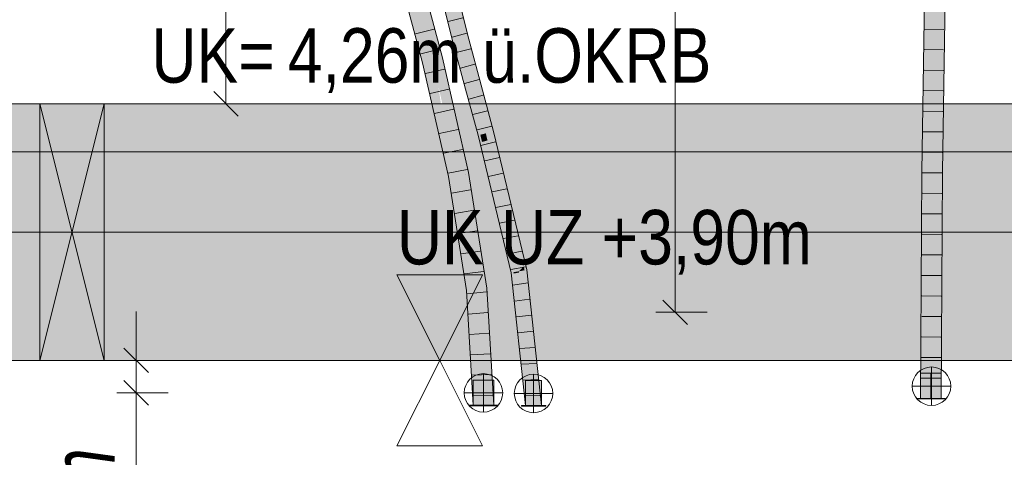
# Model space of a CAD drawing. Extents: x -500 to 300, y 62 to 1162.
# Tile 90 of 90: x -141 to -110, y 827 to 841. Entities that reach past the tile are written whole.
import ezdxf
from ezdxf.lldxf.tags import DXFTag

# ---------------------------------------------------------------- set-up
doc = ezdxf.new("R2010")
doc.units = 0
doc.layers.get('0').update_dxf_attribs({"lineweight": 13})
for name, color, linetype, lineweight, true_color in [('30 -34 Innenwände- 11 Durchbruch', 4, 'Continuous', 9, 0x00ffff), ('30 -35 Decken- 1 Konstruktion-Träger- Stahlbeton', 7, 'Continuous', 13, 0x33aa00), ('30 -35 Decken- 2.1 Treppen Innen 2D', 7, 'Continuous', 9, 0x599559), ('70 -72 Beschriftung- 1 Beschriftung allgemein', 7, 'Continuous', 9, 0xff6633), ('E_Aussparung Bemaßung', 5, 'Continuous', 9, 0x0000ff), ('E_Leerrohr 25', 7, 'Continuous', 5, 0xff8000), ('E_Leerrohr 25-Shading', 7, 'Continuous', 9, 0xff8000), ('E_Leerrohr 32', 7, 'Continuous', 9, 0x00b300), ('E_Leerrohr 32-Shading', 7, 'Continuous', 9, 0x00b300), ('E_Leerrohrdose 32', 7, 'Continuous', 9, 0x99ff99), ('iwb_Schraffur_Unterzug', 7, 'Continuous', 5, 0xffffcc)]:
    doc.layers.add(name, color=color, linetype=linetype, lineweight=lineweight, true_color=true_color)
doc.layers.add('70 -71 Achsen- 1 Gebäudeachsen', color=7, linetype='STRICHPUNKT2-A06G93K98I', lineweight=18)
doc.styles.get("Standard").update_dxf_attribs({"font": 'ARIALN.TTF'})
tags = doc.linetypes.add('fein_strichliert-A06G93KA8I', pattern=[4, 1, -2, 1]).pattern_tags.tags
tags[8:9] = [DXFTag(74, 4), DXFTag(75, 0), DXFTag(340, '0'), DXFTag(46, 0.0), DXFTag(50, 0.0), DXFTag(44, 0.0), DXFTag(45, 0.0)]
tags[6:7] = [DXFTag(74, 4), DXFTag(75, 0), DXFTag(340, '0'), DXFTag(46, 0.0), DXFTag(50, 0.0), DXFTag(44, 0.0), DXFTag(45, 0.0)]
tags[4:5] = [DXFTag(74, 4), DXFTag(75, 0), DXFTag(340, '0'), DXFTag(46, 0.0), DXFTag(50, 0.0), DXFTag(44, 0.0), DXFTag(45, 0.0)]
tags = doc.linetypes.add('STRICHPUNKT2', pattern=[12.7, 6.35, -3.175, 0, -3.175]).pattern_tags.tags
tags[10:11] = [DXFTag(74, 4), DXFTag(75, 0), DXFTag(340, '0'), DXFTag(46, 0.0), DXFTag(50, 0.0), DXFTag(44, 0.0), DXFTag(45, 0.0)]
tags[8:9] = [DXFTag(74, 4), DXFTag(75, 0), DXFTag(340, '0'), DXFTag(46, 0.0), DXFTag(50, 0.0), DXFTag(44, 0.0), DXFTag(45, 0.0)]
tags[6:7] = [DXFTag(74, 4), DXFTag(75, 0), DXFTag(340, '0'), DXFTag(46, 0.0), DXFTag(50, 0.0), DXFTag(44, 0.0), DXFTag(45, 0.0)]
tags[4:5] = [DXFTag(74, 4), DXFTag(75, 0), DXFTag(340, '0'), DXFTag(46, 0.0), DXFTag(50, 0.0), DXFTag(44, 0.0), DXFTag(45, 0.0)]
tags = doc.linetypes.add('STRICHPUNKT2-A06G93K98I', pattern=[12.7, 6.35, -3.175, 0, -3.175]).pattern_tags.tags
tags[10:11] = [DXFTag(74, 4), DXFTag(75, 0), DXFTag(340, '0'), DXFTag(46, 0.0), DXFTag(50, 0.0), DXFTag(44, 0.0), DXFTag(45, 0.0)]
tags[8:9] = [DXFTag(74, 4), DXFTag(75, 0), DXFTag(340, '0'), DXFTag(46, 0.0), DXFTag(50, 0.0), DXFTag(44, 0.0), DXFTag(45, 0.0)]
tags[6:7] = [DXFTag(74, 4), DXFTag(75, 0), DXFTag(340, '0'), DXFTag(46, 0.0), DXFTag(50, 0.0), DXFTag(44, 0.0), DXFTag(45, 0.0)]
tags[4:5] = [DXFTag(74, 4), DXFTag(75, 0), DXFTag(340, '0'), DXFTag(46, 0.0), DXFTag(50, 0.0), DXFTag(44, 0.0), DXFTag(45, 0.0)]

# ---------------------------------------------------------------- blocks, each defined once
blk = doc.blocks.new('Shading-A06G93I38I', base_point=(-132.525, 865.234))
at = {"layer": 'E_Leerrohr 32-Shading', "color": 83, "true_color": 0x7fbd7f}
for points in [[(-128.476, 843.014), (-127.649, 840.217), (-128.492, 843.438), (-127.86, 841.052)], [(-128.082, 839.755), (-128.752, 842.288), (-128.173, 839.733), (-129.049, 843.043)], [(-127.642, 839.863), (-127.565, 839.882), (-128.476, 843.014), (-127.649, 840.217)], [(-127.649, 840.217), (-127.551, 839.886), (-127.86, 841.052)], [(-127.565, 839.882), (-127.551, 839.886), (-127.649, 840.217)], [(-127.221, 838.323), (-127.565, 839.882), (-126.832, 836.295), (-127.642, 839.863)], [(-126.74, 836.313), (-127.551, 839.886), (-126.776, 836.306), (-127.565, 839.882)], [(-128.081, 839.754), (-128.082, 839.755), (-127.368, 836.192), (-128.173, 839.733)], [(-128.081, 839.754), (-127.368, 836.192), (-127.302, 836.205)], [(-127.276, 836.21), (-128.081, 839.754), (-127.302, 836.205)], [(-126.776, 836.306), (-127.221, 838.323), (-126.829, 836.296)], [(-127.221, 838.323), (-126.832, 836.295), (-126.829, 836.296)], [(-127.361, 836.146), (-127.128, 834.929), (-127.368, 836.192), (-127.302, 836.205)], [(-127.128, 834.929), (-126.815, 833.291), (-127.302, 836.205), (-127.276, 836.21)], [(-126.829, 836.296), (-126.832, 836.295), (-126.815, 836.187)], [(-126.368, 833.362), (-126.518, 834.709), (-126.829, 836.296), (-126.776, 836.306)], [(-126.368, 833.362), (-126.829, 836.296), (-126.815, 836.187)], [(-126.17, 832.706), (-126.74, 836.313), (-126.194, 832.703), (-126.776, 836.306)], [(-126.713, 832.647), (-126.815, 833.291), (-126.806, 832.637), (-127.361, 836.146)], [(-126.194, 832.703), (-126.518, 834.709), (-126.263, 832.696), (-126.368, 833.362)], [(-126.724, 831.255), (-126.659, 831.256), (-126.806, 832.637), (-126.713, 832.647)], [(-126.659, 831.256), (-126.631, 831.256), (-126.713, 832.647)], [(-125.954, 829.052), (-126.088, 831.318), (-126.263, 832.696), (-126.194, 832.703)], [(-125.954, 829.052), (-126.263, 832.696), (-126.181, 831.302)], [(-126.088, 831.318), (-126.17, 832.706), (-126.194, 832.703)], [(-126.048, 829.052), (-125.954, 829.052), (-126.181, 831.302)], [(-126.501, 829.052), (-126.631, 831.256), (-126.594, 829.052), (-126.724, 831.255)]]:
    blk.add_solid(points, dxfattribs=at)
at = {"layer": 'E_Leerrohr 32-Shading', "color": 83, "true_color": 0x7fd57f}
for points in [[(-127.642, 839.863), (-128.476, 843.014), (-127.862, 839.809), (-128.515, 842.276)], [(-127.862, 839.809), (-128.515, 842.276), (-128.082, 839.755), (-128.752, 842.288)], [(-127.678, 839.001), (-127.862, 839.809), (-127.276, 836.21), (-128.082, 839.755)], [(-127.642, 839.863), (-127.862, 839.809), (-126.832, 836.295), (-127.054, 836.253)], [(-126.588, 833.307), (-127.054, 836.253), (-126.815, 833.291), (-127.276, 836.21)], [(-126.368, 833.362), (-126.832, 836.295), (-126.488, 832.671), (-127.054, 836.253)], [(-126.713, 832.647), (-126.614, 832.658), (-126.815, 833.291), (-126.593, 833.307)], [(-126.614, 832.658), (-126.488, 832.671), (-126.593, 833.307), (-126.588, 833.307)], [(-126.368, 833.362), (-126.488, 832.671), (-126.337, 832.688)], [(-126.263, 832.696), (-126.368, 833.362), (-126.337, 832.688)], [(-126.614, 832.658), (-126.713, 832.647), (-126.631, 831.256)], [(-126.274, 829.052), (-126.488, 832.671), (-126.631, 831.256), (-126.614, 832.658)], [(-126.263, 832.696), (-126.488, 832.671), (-126.048, 829.052), (-126.274, 829.052)], [(-126.274, 829.052), (-126.631, 831.256), (-126.501, 829.052)]]:
    blk.add_solid(points, dxfattribs=at)
blk = doc.blocks.new('Shading-A06G93JL8I', base_point=(-112.438, 871.684))
at = {"layer": 'E_Leerrohr 32-Shading', "color": 83, "true_color": 0x7fbd7f}
for points in [[(-112.575, 836.338), (-112.505, 843.411), (-112.607, 836.338)], [(-112.575, 836.338), (-112.562, 837.035), (-112.505, 843.411), (-112.451, 843.411)], [(-112.557, 837.08), (-112.439, 843.41), (-112.571, 836.521), (-112.562, 837.035)], [(-112.562, 837.035), (-112.439, 843.41), (-112.451, 843.411)], [(-112.439, 843.41), (-112.557, 837.08), (-112.411, 843.41), (-112.424, 842.485)], [(-111.92, 839.545), (-111.865, 843.402), (-111.89, 843.402)], [(-111.899, 842.995), (-111.934, 838.569), (-111.898, 842.412), (-111.92, 839.545)], [(-112.557, 837.08), (-112.571, 836.337), (-112.424, 842.485), (-112.513, 836.337)], [(-111.974, 842.304), (-112.06, 836.332), (-111.965, 842.304), (-112.024, 836.332)], [(-112.01, 836.332), (-111.952, 842.304), (-112.024, 836.332), (-111.965, 842.304)], [(-111.979, 836.331), (-111.927, 842.304), (-112.01, 836.332), (-111.952, 842.304)], [(-111.934, 838.569), (-111.921, 842.304), (-111.979, 836.331), (-111.927, 842.304)], [(-111.921, 842.304), (-111.934, 838.569), (-111.904, 842.304)], [(-111.934, 838.569), (-111.979, 836.331), (-111.967, 836.331)], [(-112.575, 836.338), (-112.571, 836.337), (-112.557, 837.08)], [(-112.562, 837.035), (-112.575, 836.338), (-112.571, 836.521)], [(-112.575, 836.338), (-112.607, 836.338), (-112.651, 829.263)], [(-112.571, 836.337), (-112.575, 836.338), (-112.633, 829.263), (-112.651, 829.263)], [(-112.633, 829.263), (-112.557, 829.263), (-112.571, 836.337), (-112.513, 836.337)], [(-112.06, 836.332), (-112.104, 829.263), (-112.024, 836.332), (-112.044, 829.263)], [(-112.012, 835.472), (-112.024, 836.332), (-112.029, 829.263), (-112.044, 829.263)], [(-112.01, 836.332), (-112.024, 836.332), (-112.012, 835.472)], [(-111.979, 836.331), (-112.01, 836.332), (-111.985, 833.433), (-112.012, 835.472)], [(-111.985, 833.433), (-111.967, 836.331), (-111.979, 836.331)], [(-111.985, 833.433), (-112.012, 835.472), (-112.011, 829.263), (-112.029, 829.263)]]:
    blk.add_solid(points, dxfattribs=at)
at = {"layer": 'E_Leerrohr 32-Shading', "color": 83, "true_color": 0x7fd57f}
for points in [[(-112.411, 843.41), (-112.424, 842.485), (-112.287, 836.335), (-112.362, 836.335)], [(-112.411, 843.41), (-112.287, 836.335), (-112.185, 843.406)], [(-112.185, 843.406), (-112.287, 836.335), (-112.117, 843.405), (-112.146, 836.333)], [(-112.117, 843.405), (-112.146, 836.333), (-112.088, 843.405), (-112.139, 836.333)], [(-112.088, 843.405), (-112.139, 836.333), (-111.974, 842.304), (-112.06, 836.332)], [(-112.424, 842.485), (-112.513, 836.337), (-112.362, 836.335)], [(-112.513, 836.337), (-112.557, 829.263), (-112.362, 836.335), (-112.331, 829.263)], [(-112.362, 836.335), (-112.331, 829.263), (-112.318, 836.335)], [(-112.287, 836.335), (-112.331, 829.263), (-112.146, 836.333), (-112.147, 829.263)], [(-112.331, 829.263), (-112.287, 836.335), (-112.318, 836.335)], [(-112.06, 836.332), (-112.146, 830.973), (-112.104, 829.263), (-112.147, 829.263)], [(-112.146, 833.903), (-112.06, 836.332), (-112.139, 836.333)], [(-112.146, 836.333), (-112.146, 833.903), (-112.139, 836.333)], [(-112.06, 836.332), (-112.146, 833.903), (-112.146, 830.973)]]:
    blk.add_solid(points, dxfattribs=at)
blk = doc.blocks.new('Shading-A06G93JN8I', base_point=(-111.881, 829.251))
at = {"layer": 'E_Leerrohr 25-Shading', "color": 31, "true_color": 0xecb67f}
for points in [[(-112.588, 830.051), (-112.651, 830.051), (-112.591, 829.263), (-112.651, 829.263)], [(-112.331, 829.263), (-112.331, 830.051), (-112.591, 829.263), (-112.588, 830.051)], [(-112.224, 830.051), (-112.331, 830.051), (-112.223, 829.263), (-112.331, 829.263)], [(-112.223, 829.263), (-112.077, 829.263), (-112.224, 830.051), (-112.081, 830.051)], [(-112.077, 829.263), (-112.011, 829.263), (-112.081, 830.051), (-112.011, 830.051)]]:
    blk.add_solid(points, dxfattribs=at)
at = {"layer": 'E_Leerrohr 25-Shading', "color": 43, "true_color": 0xd7ab7f}
for points in [[(-112.702, 829.263), (-112.781, 829.263), (-112.702, 829.251), (-112.781, 829.251)], [(-112.697, 829.251), (-112.697, 829.263), (-112.702, 829.251), (-112.702, 829.263)], [(-112.649, 829.251), (-112.649, 829.263), (-112.697, 829.251), (-112.697, 829.263)], [(-112.006, 829.263), (-112.012, 829.263), (-112.006, 829.251), (-112.012, 829.251)], [(-112.006, 829.251), (-111.933, 829.251), (-112.006, 829.263), (-111.933, 829.263)], [(-111.918, 829.263), (-111.933, 829.263), (-111.918, 829.251), (-111.933, 829.251)], [(-111.881, 829.263), (-111.918, 829.263), (-111.881, 829.251), (-111.918, 829.251)]]:
    blk.add_solid(points, dxfattribs=at)
at = {"layer": 'E_Leerrohr 25-Shading', "color": 31, "true_color": 0xfabd7f}
for points in [[(-112.374, 829.263), (-112.649, 829.263), (-112.374, 829.251), (-112.649, 829.251)], [(-112.331, 829.251), (-112.331, 829.263), (-112.374, 829.251), (-112.374, 829.263)], [(-112.214, 829.263), (-112.331, 829.263), (-112.214, 829.251), (-112.331, 829.251)], [(-112.214, 829.251), (-112.203, 829.251), (-112.214, 829.263), (-112.203, 829.263)], [(-112.203, 829.263), (-112.203, 829.251), (-112.174, 829.263), (-112.174, 829.251)], [(-112.174, 829.251), (-112.012, 829.251), (-112.174, 829.263), (-112.012, 829.263)]]:
    blk.add_solid(points, dxfattribs=at)
blk = doc.blocks.new('Shading-A06G93JP8I', base_point=(-121.99, 860.235))
at = {"layer": 'E_Leerrohr 25-Shading', "color": 43, "true_color": 0xd7ab7f}
for points in [[(-127.503, 841.791), (-127.574, 841.775), (-127.144, 840.363), (-127.215, 840.344)], [(-127.154, 841.874), (-127.159, 841.873), (-126.802, 840.451)], [(-126.801, 840.452), (-127.152, 841.875), (-126.802, 840.451), (-127.154, 841.874)], [(-126.731, 840.47), (-127.088, 841.89), (-126.801, 840.452), (-127.152, 841.875)], [(-127.144, 840.363), (-127.215, 840.344), (-126.761, 838.927), (-126.831, 838.908)], [(-126.801, 840.452), (-126.802, 840.451), (-126.419, 839.019)], [(-126.348, 839.038), (-126.731, 840.47), (-126.419, 839.019), (-126.801, 840.452)], [(-126.348, 839.038), (-126.419, 839.019), (-125.957, 837.594), (-126.028, 837.577)], [(-126.761, 838.927), (-126.831, 838.908), (-126.371, 837.491), (-126.442, 837.474)], [(-125.412, 833.189), (-126.292, 837.152), (-126.442, 837.474), (-126.371, 837.491)], [(-126.292, 837.152), (-126.318, 837.268), (-126.371, 837.491)], [(-125.093, 833.999), (-125.957, 837.594), (-125.02, 833.382), (-126.028, 837.577)], [(-125.361, 833.198), (-126.318, 837.268), (-125.366, 833.197), (-126.292, 837.152)], [(-125.34, 833.202), (-126.318, 837.268), (-125.361, 833.198)], [(-126.292, 837.152), (-125.412, 833.189), (-125.366, 833.197)], [(-124.991, 833.263), (-125.093, 833.999), (-125.02, 833.382)], [(-124.991, 833.263), (-124.932, 833.273), (-125.093, 833.999), (-124.963, 833.458)], [(-124.932, 833.273), (-124.919, 833.275), (-124.963, 833.458)], [(-125.366, 833.197), (-125.412, 833.189), (-125.291, 832.204)], [(-125.291, 832.204), (-125.412, 833.189), (-125.256, 831.751)], [(-125.276, 832.087), (-125.361, 833.198), (-125.291, 832.204), (-125.366, 833.197)], [(-125.34, 833.202), (-125.361, 833.198), (-125.202, 831.487), (-125.276, 832.087)], [(-125.339, 833.199), (-125.34, 833.202), (-125.296, 832.666), (-125.202, 831.487)], [(-125.335, 833.161), (-125.339, 833.199), (-125.296, 832.666)], [(-125.202, 831.487), (-125.049, 830.244), (-125.335, 833.161), (-125.107, 831.047)], [(-124.932, 833.273), (-124.991, 833.263), (-124.786, 831.361)], [(-124.64, 830.002), (-124.463, 829.041), (-124.932, 833.273), (-124.919, 833.275)], [(-124.64, 830.002), (-124.932, 833.273), (-124.786, 831.361)], [(-125.236, 831.567), (-125.276, 832.087), (-125.256, 831.751), (-125.291, 832.204)], [(-125.132, 830.598), (-125.202, 831.487), (-125.236, 831.567), (-125.276, 832.087)], [(-125.093, 830.243), (-125.049, 830.244), (-125.132, 830.598), (-125.202, 831.487)], [(-125.039, 830.244), (-125.107, 831.047), (-125.049, 830.244)], [(-125.02, 830.244), (-125.107, 831.047), (-125.039, 830.244)], [(-124.963, 829.041), (-125.049, 830.244), (-125.093, 830.243)], [(-124.936, 829.041), (-125.039, 830.244), (-124.963, 829.041), (-125.049, 830.244)], [(-124.936, 829.041), (-124.89, 829.041), (-125.039, 830.244), (-125.02, 830.244)], [(-124.463, 829.041), (-124.64, 830.002), (-124.536, 829.041)]]:
    blk.add_solid(points, dxfattribs=at)
at = {"layer": 'E_Leerrohr 25-Shading', "color": 31, "true_color": 0xfabd7f}
for points in [[(-127.331, 841.832), (-127.503, 841.791), (-126.973, 840.407), (-127.144, 840.363)], [(-127.159, 841.873), (-127.331, 841.832), (-126.802, 840.451), (-126.973, 840.407)], [(-126.973, 840.407), (-127.144, 840.363), (-126.59, 838.973), (-126.761, 838.927)], [(-126.802, 840.451), (-126.973, 840.407), (-126.419, 839.019), (-126.59, 838.973)], [(-126.59, 838.973), (-126.761, 838.927), (-126.2, 837.534), (-126.371, 837.491)], [(-126.419, 839.019), (-126.59, 838.973), (-126.028, 837.577), (-126.2, 837.534)], [(-126.146, 837.312), (-126.2, 837.534), (-126.318, 837.268), (-126.371, 837.491)], [(-125.123, 833.276), (-125.02, 833.382), (-126.2, 837.534), (-126.028, 837.577)], [(-125.123, 833.276), (-126.2, 837.534), (-126.146, 837.312)], [(-125.166, 833.232), (-126.146, 837.312), (-125.34, 833.202), (-126.318, 837.268)], [(-125.166, 833.232), (-125.123, 833.276), (-126.146, 837.312)], [(-125.34, 833.202), (-125.335, 833.161), (-125.166, 833.232), (-125.165, 833.194)], [(-125.335, 833.161), (-125.107, 831.047), (-125.165, 833.194)], [(-125.123, 833.276), (-125.166, 833.232), (-125.114, 833.241)], [(-125.001, 832.293), (-125.016, 833.259), (-125.162, 833.195), (-125.166, 833.232)], [(-125.166, 833.232), (-125.165, 833.194), (-125.162, 833.195)], [(-125.165, 833.194), (-124.99, 831.603), (-125.162, 833.195)], [(-125.165, 833.194), (-125.107, 831.047), (-124.99, 831.603), (-125.002, 831.068)], [(-124.99, 831.603), (-125.001, 832.293), (-125.162, 833.195)], [(-125.016, 833.259), (-125.02, 833.382), (-125.114, 833.241), (-125.123, 833.276)], [(-124.991, 833.263), (-125.02, 833.382), (-125.016, 833.259)], [(-124.991, 833.263), (-125.016, 833.259), (-124.786, 831.361), (-124.783, 831.238)], [(-124.783, 831.238), (-125.016, 833.259), (-124.748, 830.126), (-124.933, 831.081)], [(-124.933, 831.081), (-125.016, 833.259), (-124.99, 831.603)], [(-125.002, 831.068), (-124.933, 831.081), (-124.99, 831.603)], [(-124.783, 831.238), (-124.64, 830.002), (-124.786, 831.361)], [(-125.002, 831.068), (-125.107, 831.047), (-125.02, 830.244)], [(-124.89, 829.041), (-125.002, 831.068), (-125.02, 830.244)], [(-124.89, 829.041), (-124.713, 829.041), (-125.002, 831.068), (-124.933, 831.081)], [(-124.748, 830.126), (-124.933, 831.081), (-124.741, 829.912)], [(-124.713, 829.041), (-124.741, 829.912), (-124.933, 831.081)], [(-124.64, 830.002), (-124.783, 831.238), (-124.663, 829.694), (-124.748, 830.126)], [(-124.677, 829.522), (-124.663, 829.694), (-124.741, 829.912), (-124.748, 830.126)], [(-124.713, 829.041), (-124.677, 829.522), (-124.741, 829.912)], [(-124.663, 829.694), (-124.536, 829.041), (-124.64, 830.002)], [(-124.597, 829.041), (-124.677, 829.522), (-124.713, 829.041)], [(-124.597, 829.041), (-124.536, 829.041), (-124.677, 829.522), (-124.663, 829.694)]]:
    blk.add_solid(points, dxfattribs=at)
blk = doc.blocks.new('Shading-A06G93JT8I', base_point=(-124.333, 829.029))
at = {"layer": 'E_Leerrohr 25-Shading', "color": 31, "true_color": 0xecb67f}
for points in [[(-124.753, 829.829), (-124.963, 829.829), (-124.873, 829.041), (-124.963, 829.041)], [(-124.713, 829.041), (-124.713, 829.829), (-124.873, 829.041), (-124.753, 829.829)], [(-124.696, 829.829), (-124.713, 829.829), (-124.646, 829.041), (-124.713, 829.041)], [(-124.463, 829.041), (-124.463, 829.829), (-124.646, 829.041), (-124.696, 829.829)]]:
    blk.add_solid(points, dxfattribs=at)
at = {"layer": 'E_Leerrohr 25-Shading', "color": 43, "true_color": 0xd7ab7f}
for points in [[(-124.982, 829.029), (-124.982, 829.041), (-125.093, 829.029), (-125.093, 829.041)], [(-124.34, 829.041), (-124.445, 829.041), (-124.34, 829.029), (-124.445, 829.029)], [(-124.333, 829.029), (-124.333, 829.041), (-124.34, 829.029), (-124.34, 829.041)]]:
    blk.add_solid(points, dxfattribs=at)
at = {"layer": 'E_Leerrohr 25-Shading', "color": 31, "true_color": 0xfabd7f}
for points in [[(-124.713, 829.041), (-124.982, 829.041), (-124.713, 829.029), (-124.982, 829.029)], [(-124.445, 829.041), (-124.713, 829.041), (-124.445, 829.029), (-124.713, 829.029)]]:
    blk.add_solid(points, dxfattribs=at)
blk = doc.blocks.new('Shading-A06G93JV8I', base_point=(-125.954, 829.052))
at = {"layer": 'E_Leerrohr 25-Shading', "color": 31, "true_color": 0xecb67f}
for points in [[(-126.274, 829.052), (-126.288, 829.84), (-126.594, 829.052), (-126.594, 829.84)], [(-126.274, 829.052), (-126.274, 829.84), (-126.288, 829.84)], [(-125.954, 829.052), (-125.954, 829.84), (-126.274, 829.052), (-126.242, 829.84)], [(-126.242, 829.84), (-126.274, 829.84), (-126.274, 829.052)]]:
    blk.add_solid(points, dxfattribs=at)
at = {"layer": 'E_Leerrohr 25-Shading', "color": 43, "true_color": 0xd7ab7f}
for points in [[(-126.593, 829.052), (-126.724, 829.052), (-126.593, 829.04), (-126.724, 829.04)], [(-125.891, 829.052), (-125.956, 829.052), (-125.891, 829.04), (-125.956, 829.04)], [(-125.824, 829.04), (-125.824, 829.052), (-125.891, 829.04), (-125.891, 829.052)]]:
    blk.add_solid(points, dxfattribs=at)
at = {"layer": 'E_Leerrohr 25-Shading', "color": 31, "true_color": 0xfabd7f}
for points in [[(-126.431, 829.052), (-126.593, 829.052), (-126.431, 829.04), (-126.593, 829.04)], [(-126.274, 829.04), (-126.274, 829.052), (-126.431, 829.04), (-126.431, 829.052)], [(-126.183, 829.052), (-126.274, 829.052), (-126.183, 829.04), (-126.274, 829.04)], [(-125.956, 829.04), (-125.956, 829.052), (-126.183, 829.04), (-126.183, 829.052)]]:
    blk.add_solid(points, dxfattribs=at)
blk = doc.blocks.new('Referenz-A06G93KB8I')
at = {"layer": '30 -34 Innenwände- 11 Durchbruch', "color": 0, "linetype": 'Continuous', "lineweight": -2, "ltscale": 0.13}
for p, q in [((-140.099, 838.453), (-138.099, 838.453)), ((-138.099, 838.453), (-140.099, 830.453)), ((-138.099, 830.453), (-140.099, 838.453)), ((-140.099, 830.453), (-140.099, 838.453)), ((-140.099, 838.453), (-138.099, 830.453)), ((-138.099, 838.453), (-140.099, 830.453)), ((-138.099, 830.453), (-138.099, 838.453)), ((-140.099, 830.453), (-138.099, 830.453))]:
    blk.add_line(p, q, dxfattribs=at)
at = {"layer": '30 -34 Innenwände- 11 Durchbruch', "color": 0, "lineweight": -2}
for points in [[(-140.099, 830.453), (-140.099, 838.453), (-139.099, 834.453)], [(-138.099, 830.453), (-139.099, 834.453), (-138.099, 838.453)]]:
    blk.add_solid(points, dxfattribs=at)
at = {"layer": '30 -35 Decken- 1 Konstruktion-Träger- Stahlbeton', "color": 0, "linetype": 'fein_strichliert-A06G93KA8I', "lineweight": -2, "ltscale": 0.13}
for p, q in [((-298.299, 838.453), (-0.799, 838.453)), ((-298.299, 830.453), (-0.799, 830.453))]:
    blk.add_line(p, q, dxfattribs=at)
at = {"layer": '30 -35 Decken- 2.1 Treppen Innen 2D', "color": 0, "linetype": 'fein_strichliert-A06G93KA8I', "lineweight": -2, "ltscale": 0.13}
blk.add_line((-146.299, 836.953), (-76.799, 836.953), dxfattribs=at)
at = {"layer": '70 -71 Achsen- 1 Gebäudeachsen', "color": 0, "linetype": 'STRICHPUNKT2-A06G93K98I', "lineweight": -2, "ltscale": 0.13}
blk.add_line((-387.239, 834.453), (76.501, 834.453), dxfattribs=at)
at = {"layer": '70 -72 Beschriftung- 1 Beschriftung allgemein', "color": 0, "linetype": 'Continuous', "lineweight": -2, "ltscale": 0.13}
for p, q in [((-127.638, 830.453), (-128.97, 833.124)), ((-128.97, 833.124), (-126.299, 833.122)), ((-126.299, 833.122), (-127.638, 830.453)), ((-127.638, 830.453), (-128.97, 827.783)), ((-126.299, 827.785), (-127.638, 830.453)), ((-128.97, 827.783), (-126.299, 827.785))]:
    blk.add_line(p, q, dxfattribs=at)
at = {"layer": '30 -34 Innenwände- 11 Durchbruch', "color": 0, "linetype": 'Continuous', "lineweight": -2, "ltscale": 0.13, "char_height": 1.7, "attachment_point": 1}
for s, insert in [('{\\fArial Narrow;UK=}', (-136.623, 840.813)), ('{\\fArial Narrow;4,26m}', (-132.371, 840.813)), ('{\\fArial Narrow;ü.OKRB}', (-126.314, 840.813))]:
    blk.add_mtext(s, dxfattribs=dict(at, insert=insert))
at = {"layer": '70 -72 Beschriftung- 1 Beschriftung allgemein', "color": 0, "linetype": 'Continuous', "lineweight": -2, "ltscale": 0.13, "insert": (-128.97, 835.146), "char_height": 1.7, "attachment_point": 1}
blk.add_mtext('{\\fArial Narrow;UK UZ +3,90m}', dxfattribs=at)
blk = doc.blocks.new('Referenz-A06G93KD8I')
at = {"layer": 'iwb_Schraffur_Unterzug', "linetype": 'Continuous', "ltscale": 0.13}
blk.add_hatch(color=256, dxfattribs=at).paths.add_polyline_path([(-298.298, 834.453), (-298.298, 838.453), (-2.298, 838.453), (-2.298, 830.453), (-298.298, 830.453)])
blk = doc.blocks.new('Kreis-A06G93LH8I')
at = {"color": 0, "linetype": 'ByBlock', "lineweight": -2, "ltscale": 0.13}
blk.add_circle((-124.713, 829.422), 0.6, dxfattribs=at)
blk = doc.blocks.new('Flexrohr-A06G93LP8I')
at = {"color": 0, "linetype": 'ByBlock', "lineweight": -2, "ltscale": 0.13}
for p, q in [((-127.574, 841.775), (-127.215, 840.344)), ((-127.088, 841.89), (-126.731, 840.47)), ((-127.371, 841.026), (-126.915, 841.139)), ((-127.248, 840.539), (-126.793, 840.656)), ((-127.215, 840.344), (-126.831, 838.908)), ((-126.731, 840.47), (-126.348, 839.038)), ((-127.122, 840.054), (-126.667, 840.173)), ((-126.993, 839.571), (-126.538, 839.691)), ((-126.864, 839.087), (-126.41, 839.209)), ((-126.348, 839.038), (-125.957, 837.594)), ((-126.831, 838.908), (-126.442, 837.474)), ((-126.734, 838.605), (-126.279, 838.725)), ((-126.603, 838.124), (-126.148, 838.241)), ((-126.473, 837.643), (-126.017, 837.757)), ((-126.442, 837.474), (-125.412, 833.189)), ((-125.957, 837.594), (-124.919, 833.275)), ((-126.351, 837.159), (-125.895, 837.27)), ((-126.235, 836.675), (-125.777, 836.782)), ((-126.118, 836.191), (-125.66, 836.294)), ((-126.002, 835.706), (-125.543, 835.806)), ((-125.885, 835.222), (-125.425, 835.318)), ((-125.769, 834.738), (-125.308, 834.83)), ((-125.652, 834.253), (-125.191, 834.342)), ((-125.536, 833.769), (-125.074, 833.855)), ((-125.419, 833.285), (-124.957, 833.367)), ((-125.412, 833.189), (-124.963, 829.041)), ((-124.919, 833.275), (-124.463, 829.041)), ((-125.354, 832.794), (-124.89, 832.867)), ((-125.301, 832.302), (-124.836, 832.365)), ((-125.248, 831.809), (-124.781, 831.864)), ((-125.195, 831.317), (-124.727, 831.362)), ((-125.142, 830.825), (-124.673, 830.86)), ((-125.089, 830.332), (-124.619, 830.358)), ((-125.035, 829.84), (-124.565, 829.856)), ((-124.982, 829.348), (-124.512, 829.354)), ((-124.963, 829.041), (-124.463, 829.041))]:
    blk.add_line(p, q, dxfattribs=at)
blk = doc.blocks.new('Enddeckel-A06G93LZ8I')
at = {"color": 0, "linetype": 'ByBlock', "lineweight": -2, "ltscale": 0.13}
for p, q in [((-126.594, 829.84), (-126.594, 829.052)), ((-126.407, 829.84), (-126.594, 829.84)), ((-126.142, 829.84), (-126.407, 829.84)), ((-125.954, 829.84), (-126.142, 829.84)), ((-125.954, 829.052), (-125.954, 829.84)), ((-126.724, 829.052), (-126.724, 829.04)), ((-126.461, 829.052), (-126.724, 829.052)), ((-126.461, 829.04), (-126.724, 829.04)), ((-126.407, 829.052), (-126.594, 829.052)), ((-126.088, 829.052), (-126.461, 829.052)), ((-126.088, 829.04), (-126.461, 829.04)), ((-126.142, 829.052), (-126.407, 829.052)), ((-125.954, 829.052), (-126.142, 829.052)), ((-125.824, 829.052), (-126.088, 829.052)), ((-125.824, 829.04), (-126.088, 829.04)), ((-125.824, 829.04), (-125.824, 829.052))]:
    blk.add_line(p, q, dxfattribs=at)
at = {"color": 0, "linetype": 'STRICHPUNKT2', "lineweight": 5, "ltscale": 0.13}
blk.add_line((-126.274, 829.052), (-126.274, 829.84), dxfattribs=at)
blk = doc.blocks.new('Flexrohr-A06G93M18I')
at = {"color": 0, "linetype": 'ByBlock', "lineweight": -2, "ltscale": 0.13}
for p, q in [((-129.11, 843.273), (-128.173, 839.733)), ((-128.492, 843.438), (-127.551, 839.886)), ((-128.392, 840.636), (-127.808, 840.783)), ((-128.228, 840.018), (-127.644, 840.163)), ((-127.551, 839.886), (-126.74, 836.313)), ((-128.173, 839.733), (-127.368, 836.192)), ((-128.077, 839.398), (-127.492, 839.539)), ((-127.936, 838.777), (-127.35, 838.913)), ((-127.795, 838.156), (-127.207, 838.286)), ((-127.654, 837.534), (-127.065, 837.659)), ((-127.512, 836.913), (-126.923, 837.032)), ((-127.371, 836.291), (-126.78, 836.406)), ((-126.74, 836.313), (-126.17, 832.706)), ((-127.368, 836.192), (-126.806, 832.637)), ((-127.265, 835.664), (-126.673, 835.771)), ((-127.166, 835.036), (-126.573, 835.134)), ((-127.067, 834.409), (-126.472, 834.498)), ((-126.968, 833.781), (-126.371, 833.861)), ((-126.868, 833.153), (-126.271, 833.225)), ((-126.806, 832.637), (-126.594, 829.052)), ((-126.78, 832.524), (-126.182, 832.587)), ((-126.17, 832.706), (-125.954, 829.052)), ((-126.743, 831.891), (-126.144, 831.942)), ((-126.706, 831.258), (-126.106, 831.298)), ((-126.668, 830.625), (-126.068, 830.653)), ((-126.631, 829.991), (-126.03, 830.008)), ((-126.593, 829.358), (-125.992, 829.364)), ((-126.594, 829.052), (-125.954, 829.052))]:
    blk.add_line(p, q, dxfattribs=at)
blk = doc.blocks.new('Kreis-A06G93M58I')
at = {"color": 0, "linetype": 'ByBlock', "lineweight": -2, "ltscale": 0.13}
blk.add_circle((-126.274, 829.44), 0.6, dxfattribs=at)
blk = doc.blocks.new('Enddeckel-A06G93M78I')
at = {"color": 0, "linetype": 'ByBlock', "lineweight": -2, "ltscale": 0.13}
for p, q in [((-124.963, 829.829), (-124.963, 829.041)), ((-124.817, 829.829), (-124.963, 829.829)), ((-124.61, 829.829), (-124.817, 829.829)), ((-124.463, 829.829), (-124.61, 829.829)), ((-124.463, 829.041), (-124.463, 829.829)), ((-125.093, 829.041), (-125.093, 829.029)), ((-124.871, 829.041), (-125.093, 829.041)), ((-124.871, 829.029), (-125.093, 829.029)), ((-124.817, 829.041), (-124.963, 829.041)), ((-124.556, 829.041), (-124.871, 829.041)), ((-124.556, 829.029), (-124.871, 829.029)), ((-124.61, 829.041), (-124.817, 829.041)), ((-124.463, 829.041), (-124.61, 829.041)), ((-124.333, 829.041), (-124.556, 829.041)), ((-124.333, 829.029), (-124.556, 829.029)), ((-124.333, 829.029), (-124.333, 829.041))]:
    blk.add_line(p, q, dxfattribs=at)
at = {"color": 0, "linetype": 'STRICHPUNKT2', "lineweight": 5, "ltscale": 0.13}
blk.add_line((-124.713, 829.041), (-124.713, 829.829), dxfattribs=at)
blk = doc.blocks.new('Enddeckel-A06G93OF8I')
at = {"color": 0, "linetype": 'ByBlock', "lineweight": -2, "ltscale": 0.13}
for p, q in [((-112.651, 830.051), (-112.651, 829.263)), ((-112.463, 830.051), (-112.651, 830.051)), ((-112.198, 830.051), (-112.463, 830.051)), ((-112.011, 830.051), (-112.198, 830.051)), ((-112.011, 829.263), (-112.011, 830.051)), ((-112.781, 829.263), (-112.781, 829.251)), ((-112.517, 829.263), (-112.781, 829.263)), ((-112.517, 829.251), (-112.781, 829.251)), ((-112.463, 829.263), (-112.651, 829.263)), ((-112.144, 829.263), (-112.517, 829.263)), ((-112.144, 829.251), (-112.517, 829.251)), ((-112.198, 829.263), (-112.463, 829.263)), ((-112.011, 829.263), (-112.198, 829.263)), ((-111.881, 829.263), (-112.144, 829.263)), ((-111.881, 829.251), (-112.144, 829.251)), ((-111.881, 829.251), (-111.881, 829.263))]:
    blk.add_line(p, q, dxfattribs=at)
at = {"color": 0, "linetype": 'STRICHPUNKT2', "lineweight": 5, "ltscale": 0.13}
blk.add_line((-112.331, 829.263), (-112.331, 830.051), dxfattribs=at)
blk = doc.blocks.new('Kreis-A06G93OH8I')
at = {"color": 0, "linetype": 'ByBlock', "lineweight": -2, "ltscale": 0.13}
blk.add_circle((-112.31, 829.648), 0.6, dxfattribs=at)
blk = doc.blocks.new('Flexrohr-A06G93OJ8I')
at = {"color": 0, "linetype": 'ByBlock', "lineweight": -2, "ltscale": 0.13}
for p, q in [((-112.607, 836.338), (-112.505, 843.411)), ((-111.967, 836.331), (-111.865, 843.402)), ((-111.922, 840.778), (-112.523, 840.786)), ((-111.931, 840.138), (-112.533, 840.146)), ((-111.94, 839.499), (-112.542, 839.506)), ((-111.949, 838.859), (-112.551, 838.866)), ((-111.959, 838.219), (-112.56, 838.226)), ((-111.968, 837.579), (-112.569, 837.586)), ((-111.977, 836.939), (-112.579, 836.946)), ((-112.651, 829.263), (-112.607, 836.338)), ((-111.986, 836.3), (-112.588, 836.306)), ((-112.011, 829.263), (-111.967, 836.331)), ((-111.99, 835.66), (-112.592, 835.666)), ((-111.994, 835.02), (-112.596, 835.025)), ((-111.998, 834.381), (-112.6, 834.385)), ((-112.002, 833.741), (-112.603, 833.745)), ((-112.006, 833.101), (-112.607, 833.104)), ((-112.01, 832.461), (-112.611, 832.464)), ((-112.014, 831.822), (-112.615, 831.824)), ((-112.018, 831.182), (-112.619, 831.184)), ((-112.022, 830.542), (-112.623, 830.543)), ((-112.026, 829.903), (-112.627, 829.903)), ((-112.011, 829.263), (-112.651, 829.263))]:
    blk.add_line(p, q, dxfattribs=at)
blk = doc.blocks.new('Maß-A06G93RL8I')
at = {"color": 0, "linetype": 'ByBlock', "lineweight": -2, "ltscale": 0.13}
for p, q in [((-137.098, 831.981), (-137.098, 820.258)), ((-137.48, 830.835), (-136.716, 830.072)), ((-136.498, 830.453), (-138.098, 830.453)), ((-137.48, 829.822), (-136.716, 829.058)), ((-137.698, 829.44), (-136.098, 829.44))]:
    blk.add_line(p, q, dxfattribs=at)
at = {"color": 0, "linetype": 'ByBlock', "lineweight": -2, "ltscale": 0.13, "char_height": 2, "attachment_point": 1, "rotation": 90}
for s, insert in [('{\\W0.9;\\fArial Narrow|b0|i1;m}', (-139.764, 825.994)), ('{\\W0.9;\\fArial Narrow|b0|i1;0,05 }', (-139.764, 821.489))]:
    blk.add_mtext(s, dxfattribs=dict(at, insert=insert))
blk = doc.blocks.new('Maß-A06G93RP8I')
at = {"color": 0, "linetype": 'ByBlock', "lineweight": -2, "ltscale": 0.13}
for p, q in [((-134.298, 838.453), (-134.298, 864.846)), ((-134.68, 838.835), (-133.916, 838.072)), ((-133.698, 838.453), (-135.298, 838.453))]:
    blk.add_line(p, q, dxfattribs=at)
blk = doc.blocks.new('Maß-A06G93RR8I')
at = {"color": 0, "linetype": 'ByBlock', "lineweight": -2, "ltscale": 0.13}
for p, q in [((-120.298, 860.317), (-120.298, 831.953)), ((-119.916, 831.572), (-120.68, 832.335)), ((-120.898, 831.953), (-119.298, 831.953))]:
    blk.add_line(p, q, dxfattribs=at)

msp = doc.modelspace()

# ---------------------------------------------------------------- linework, layer by layer
at = {"layer": 'E_Leerrohrdose 32', "ltscale": 0.13}
for p, q in [((-112.31, 829.048), (-112.31, 830.248)), ((-126.274, 828.84), (-126.274, 830.04)), ((-124.713, 828.822), (-124.713, 830.022)), ((-111.71, 829.648), (-112.91, 829.648)), ((-125.674, 829.44), (-126.874, 829.44)), ((-124.113, 829.422), (-125.313, 829.422))]:
    msp.add_line(p, q, dxfattribs=at)

# ---------------------------------------------------------------- block references
at = {"color": 8, "lineweight": 13, "ltscale": 0.13, "true_color": 0x808080}
msp.add_blockref('Referenz-A06G93KB8I', (0, 0), dxfattribs=at)
at = {"color": 8, "lineweight": 25, "ltscale": 0.25, "true_color": 0x808080}
msp.add_blockref('Referenz-A06G93KD8I', (0, 0), dxfattribs=at)
at = {"layer": 'E_Aussparung Bemaßung', "ltscale": 0.13}
for name in ['Maß-A06G93RP8I', 'Maß-A06G93RR8I', 'Maß-A06G93RL8I']:
    msp.add_blockref(name, (0, 0), dxfattribs=at)
at = {"layer": 'E_Leerrohr 25'}
for name, p in [('Shading-A06G93JP8I', (-121.99, 860.235)), ('Shading-A06G93JV8I', (-125.954, 829.052)), ('Shading-A06G93JT8I', (-124.333, 829.029)), ('Shading-A06G93JN8I', (-111.881, 829.251))]:
    msp.add_blockref(name, p, dxfattribs=at)
at = {"layer": 'E_Leerrohr 25', "ltscale": 0.13}
for name in ['Flexrohr-A06G93LP8I', 'Enddeckel-A06G93M78I']:
    msp.add_blockref(name, (0, 0), dxfattribs=at)
at = {"layer": 'E_Leerrohr 25', "color": 150, "ltscale": 0.13, "true_color": 0x0099ff}
for name in ['Enddeckel-A06G93LZ8I', 'Enddeckel-A06G93OF8I']:
    msp.add_blockref(name, (0, 0), dxfattribs=at)
at = {"layer": 'E_Leerrohr 32'}
for name, p in [('Shading-A06G93JL8I', (-112.438, 871.684)), ('Shading-A06G93I38I', (-132.525, 865.234))]:
    msp.add_blockref(name, p, dxfattribs=at)
at = {"layer": 'E_Leerrohr 32', "ltscale": 0.13}
for name in ['Flexrohr-A06G93OJ8I', 'Flexrohr-A06G93M18I']:
    msp.add_blockref(name, (0, 0), dxfattribs=at)
at = {"layer": 'E_Leerrohrdose 32', "ltscale": 0.13}
for name in ['Kreis-A06G93OH8I', 'Kreis-A06G93M58I', 'Kreis-A06G93LH8I']:
    msp.add_blockref(name, (0, 0), dxfattribs=at)

doc.saveas('drawing.dxf')
